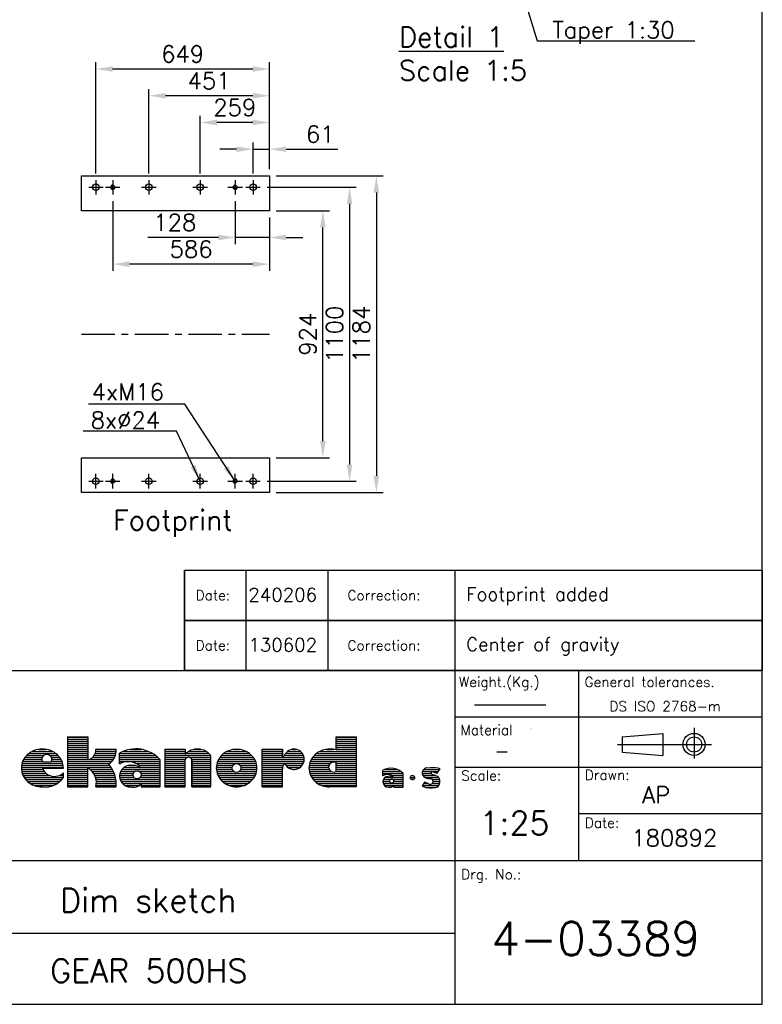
# Model space of a CAD drawing. Extents: x 0 to 5250, y 0 to 7425.
# Tile 2 of 4: x 2472 to 5250, y 0 to 3683. Entities that reach past the tile are written whole.
import ezdxf
from ezdxf.enums import TextEntityAlignment as Align

# ---------------------------------------------------------------- set-up
doc = ezdxf.new("R2010")
doc.units = 0
doc.header["$LTSCALE"] = 100
doc.header["$MEASUREMENT"] = 0
doc.linetypes.add('CENTER', pattern=[2, 1.25, -0.25, 0.25, -0.25])
doc.layers.get('0').update_dxf_attribs({"linetype": 'CONTINUOUS'})
doc.layers.get('DEFPOINTS').update_dxf_attribs({"linetype": 'CONTINUOUS'})
for name, color, linetype in [('1', 3, 'CENTER'), ('2', 1, 'CONTINUOUS'), ('DIM', 3, 'CONTINUOUS'), ('TEKST', 5, 'CONTINUOUS')]:
    doc.layers.add(name, color=color, linetype=linetype)
doc.styles.add('ROMANS', font='romans')
doc.styles.get("Standard").update_dxf_attribs({"font": 'romans.shx'})
doc.dimstyles.new('OPSAT', dxfattribs={"dimtxt": 3.5, "dimasz": 4, "dimexe": 2, "dimexo": 0, "dimgap": 0.09, "dimtad": 1, "dimtoh": 1, "dimzin": 0, "dimdsep": 46, "dimtxsty": 'ROMANS', "dimcen": 0.09, "dimclrd": 256, "dimclre": 256, "dimclrt": 256, "dimadec": 0, "dimazin": 0, "dimtfac": 1, "dimtix": 1, "dimtmove": 2, "dimatfit": 3, "dimfxl": 0, "dimtolj": 1, "dimtzin": 0, "dimarcsym": 0})

# ---------------------------------------------------------------- blocks, each defined once
blk = doc.blocks.new('*D24')
at = {"layer": 'DEFPOINTS', "color": 0}
for p in [(3406.3, 2968.4), (3606.3, 2968.4), (3406.3, 2044.4)]:
    blk.add_point(p, dxfattribs=at)
at = {"layer": 'DIM', "color": 6, "lineweight": -2}
for p, q in [((3431.3, 2968.4), (3631.3, 2968.4)), ((3606.3, 2106.9), (3606.3, 2905.9)), ((3431.3, 2044.4), (3631.3, 2044.4))]:
    blk.add_line(p, q, dxfattribs=at)
at = {"layer": 'DIM', "color": 6}
for points in [[(3595.9, 2905.9), (3616.7, 2905.9), (3606.3, 2968.4)], [(3595.9, 2106.9), (3616.7, 2106.9), (3606.3, 2044.4)]]:
    blk.add_solid(points, dxfattribs=at)
at = {"layer": 'DIM', "color": 5, "insert": (3550.1, 2506.4), "char_height": 62.5, "attachment_point": 5, "rotation": 90}
blk.add_mtext('\\A1;924', dxfattribs=at)
blk = doc.blocks.new('*D25')
at = {"layer": 'DEFPOINTS', "color": 0}
for p in [(3372.3, 3056.4), (3372.3, 1956.4), (3706.3, 1956.4)]:
    blk.add_point(p, dxfattribs=at)
at = {"layer": 'DIM', "color": 6, "lineweight": -2}
for p, q in [((3397.3, 3056.4), (3731.3, 3056.4)), ((3706.3, 2993.9), (3706.3, 2018.9)), ((3397.3, 1956.4), (3731.3, 1956.4))]:
    blk.add_line(p, q, dxfattribs=at)
at = {"layer": 'DIM', "color": 6}
for points in [[(3695.9, 2993.9), (3716.7, 2993.9), (3706.3, 3056.4)], [(3695.9, 2018.9), (3716.7, 2018.9), (3706.3, 1956.4)]]:
    blk.add_solid(points, dxfattribs=at)
at = {"layer": 'DIM', "color": 5, "insert": (3650.1, 2506.4), "char_height": 62.5, "attachment_point": 5, "rotation": 90}
blk.add_mtext('\\A1;1100', dxfattribs=at)
blk = doc.blocks.new('*D26')
at = {"layer": 'DEFPOINTS', "color": 0}
for p in [(3406.3, 3098.4), (3406.3, 1914.4), (3806.3, 1914.4)]:
    blk.add_point(p, dxfattribs=at)
at = {"layer": 'DIM', "color": 6, "lineweight": -2}
for p, q in [((3431.3, 3098.4), (3831.3, 3098.4)), ((3806.3, 3035.9), (3806.3, 1976.9)), ((3431.3, 1914.4), (3831.3, 1914.4))]:
    blk.add_line(p, q, dxfattribs=at)
at = {"layer": 'DIM', "color": 6}
for points in [[(3795.9, 3035.9), (3816.7, 3035.9), (3806.3, 3098.4)], [(3795.9, 1976.9), (3816.7, 1976.9), (3806.3, 1914.4)]]:
    blk.add_solid(points, dxfattribs=at)
at = {"layer": 'DIM', "color": 5, "insert": (3750.1, 2506.4), "char_height": 62.5, "attachment_point": 5, "rotation": 90}
blk.add_mtext('\\A1;1184', dxfattribs=at)
blk = doc.blocks.new('*D27')
at = {"layer": 'DEFPOINTS', "color": 0}
for p in [(3345.3, 3198.4), (3406.3, 3098.4), (3345.3, 3082.9)]:
    blk.add_point(p, dxfattribs=at)
at = {"layer": 'DIM', "color": 6, "lineweight": -2}
for p, q in [((3345.3, 3107.9), (3345.3, 3223.4)), ((3406.3, 3123.4), (3406.3, 3223.4)), ((3282.8, 3198.4), (3220.3, 3198.4)), ((3345.3, 3198.4), (3406.3, 3198.4)), ((3468.8, 3198.4), (3661.7, 3198.4))]:
    blk.add_line(p, q, dxfattribs=at)
at = {"layer": 'DIM', "color": 6}
for points in [[(3282.8, 3208.8), (3282.8, 3187.9), (3345.3, 3198.4)], [(3468.8, 3208.8), (3468.8, 3187.9), (3406.3, 3198.4)]]:
    blk.add_solid(points, dxfattribs=at)
at = {"layer": 'DIM', "color": 5, "insert": (3596.5, 3254.6), "char_height": 62.5, "attachment_point": 5}
blk.add_mtext('\\A1;61', dxfattribs=at)
blk = doc.blocks.new('*D28')
at = {"layer": 'DEFPOINTS', "color": 0}
for p in [(3147.3, 3298.4), (3406.3, 3098.4), (3147.3, 3082.9)]:
    blk.add_point(p, dxfattribs=at)
at = {"layer": 'DIM', "color": 6, "lineweight": -2}
for p, q in [((3147.3, 3107.9), (3147.3, 3323.4)), ((3406.3, 3123.4), (3406.3, 3323.4)), ((3343.8, 3298.4), (3209.8, 3298.4))]:
    blk.add_line(p, q, dxfattribs=at)
at = {"layer": 'DIM', "color": 6}
for points in [[(3209.8, 3308.8), (3209.8, 3287.9), (3147.3, 3298.4)], [(3343.8, 3308.8), (3343.8, 3287.9), (3406.3, 3298.4)]]:
    blk.add_solid(points, dxfattribs=at)
at = {"layer": 'DIM', "color": 5, "insert": (3276.8, 3354.6), "char_height": 62.5, "attachment_point": 5}
blk.add_mtext('\\A1;259', dxfattribs=at)
blk = doc.blocks.new('*D29')
at = {"layer": 'DEFPOINTS', "color": 0}
for p in [(2955.3, 3398.4), (3406.3, 3098.4), (2955.3, 3082.9)]:
    blk.add_point(p, dxfattribs=at)
at = {"layer": 'DIM', "color": 6, "lineweight": -2}
for p, q in [((2955.3, 3107.9), (2955.3, 3423.4)), ((3343.8, 3398.4), (3017.8, 3398.4)), ((3406.3, 3123.4), (3406.3, 3423.4))]:
    blk.add_line(p, q, dxfattribs=at)
at = {"layer": 'DIM', "color": 6}
for points in [[(3017.8, 3408.8), (3017.8, 3387.9), (2955.3, 3398.4)], [(3343.8, 3408.8), (3343.8, 3387.9), (3406.3, 3398.4)]]:
    blk.add_solid(points, dxfattribs=at)
at = {"layer": 'DIM', "color": 5, "insert": (3180.8, 3454.6), "char_height": 62.5, "attachment_point": 5}
blk.add_mtext('\\A1;451', dxfattribs=at)
blk = doc.blocks.new('*D30')
at = {"layer": 'DEFPOINTS', "color": 0}
for p in [(2757.3, 3498.4), (3406.3, 3098.4), (2757.3, 3082.9)]:
    blk.add_point(p, dxfattribs=at)
at = {"layer": 'DIM', "color": 6, "lineweight": -2}
for p, q in [((2757.3, 3107.9), (2757.3, 3523.4)), ((3406.3, 3123.4), (3406.3, 3523.4)), ((3343.8, 3498.4), (2819.8, 3498.4))]:
    blk.add_line(p, q, dxfattribs=at)
at = {"layer": 'DIM', "color": 6}
for points in [[(2819.8, 3508.8), (2819.8, 3487.9), (2757.3, 3498.4)], [(3343.8, 3508.8), (3343.8, 3487.9), (3406.3, 3498.4)]]:
    blk.add_solid(points, dxfattribs=at)
at = {"layer": 'DIM', "color": 5, "insert": (3081.8, 3554.6), "char_height": 62.5, "attachment_point": 5}
blk.add_mtext('\\A1;649', dxfattribs=at)
blk = doc.blocks.new('*D31')
at = {"layer": 'DEFPOINTS', "color": 0}
for p in [(3278.3, 3028.9), (3406.3, 2968.4), (3278.3, 2868.4)]:
    blk.add_point(p, dxfattribs=at)
at = {"layer": 'DIM', "color": 6, "lineweight": -2}
for p, q in [((3278.3, 3003.9), (3278.3, 2843.4)), ((3406.3, 2943.4), (3406.3, 2843.4)), ((3215.8, 2868.4), (2951.5, 2868.4)), ((3406.3, 2868.4), (3278.3, 2868.4)), ((3468.8, 2868.4), (3531.3, 2868.4))]:
    blk.add_line(p, q, dxfattribs=at)
at = {"layer": 'DIM', "color": 6}
for points in [[(3215.8, 2878.8), (3215.8, 2857.9), (3278.3, 2868.4)], [(3468.8, 2878.8), (3468.8, 2857.9), (3406.3, 2868.4)]]:
    blk.add_solid(points, dxfattribs=at)
at = {"layer": 'DIM', "color": 5, "insert": (3052.4, 2924.6), "char_height": 62.5, "attachment_point": 5}
blk.add_mtext('\\A1;128', dxfattribs=at)
blk = doc.blocks.new('*D32')
at = {"layer": 'DEFPOINTS', "color": 0}
for p in [(2820.3, 3028.9), (3406.3, 2968.4), (2820.3, 2768.4)]:
    blk.add_point(p, dxfattribs=at)
at = {"layer": 'DIM', "color": 6, "lineweight": -2}
for p, q in [((2820.3, 3003.9), (2820.3, 2743.4)), ((3406.3, 2943.4), (3406.3, 2743.4)), ((3343.8, 2768.4), (2882.8, 2768.4))]:
    blk.add_line(p, q, dxfattribs=at)
at = {"layer": 'DIM', "color": 6}
for points in [[(2882.8, 2778.8), (2882.8, 2757.9), (2820.3, 2768.4)], [(3343.8, 2778.8), (3343.8, 2757.9), (3406.3, 2768.4)]]:
    blk.add_solid(points, dxfattribs=at)
at = {"layer": 'DIM', "color": 5, "insert": (3113.3, 2824.6), "char_height": 62.5, "attachment_point": 5}
blk.add_mtext('\\A1;586', dxfattribs=at)
blk = doc.blocks.new('*X41')
at = {"color": 0}
for p, q in [((327.22, 36), (330.26, 36)), ((327.22, 35.7), (330.26, 35.7)), ((327.22, 35.4), (330.26, 35.4)), ((324.79, 33.9), (330.26, 33.9)), ((325.72, 34.2), (326.9, 34.2)), ((327.22, 35.1), (330.26, 35.1)), ((327.22, 34.8), (330.26, 34.8)), ((327.22, 34.5), (330.26, 34.5)), ((327.22, 34.2), (330.26, 34.2)), ((323.51, 32.7), (330.26, 32.7)), ((323.71, 33), (330.26, 33)), ((323.96, 33.3), (330.26, 33.3)), ((324.31, 33.6), (330.26, 33.6)), ((323.17, 31.5), (326.11, 31.5)), ((323.18, 31.2), (326.2, 31.2)), ((323.2, 31.8), (326.14, 31.8)), ((323.26, 32.1), (326.33, 32.1)), ((323.37, 32.4), (330.26, 32.4)), ((327.22, 32.1), (330.26, 32.1)), ((327.22, 31.8), (330.26, 31.8)), ((327.22, 31.5), (330.26, 31.5)), ((327.22, 31.2), (330.26, 31.2)), ((323.22, 30.9), (326.51, 30.9)), ((323.3, 30.6), (330.26, 30.6)), ((323.42, 30.3), (330.26, 30.3)), ((323.59, 30), (330.26, 30)), ((323.81, 29.7), (330.26, 29.7)), ((327.2, 30.9), (330.26, 30.9)), ((324.1, 29.4), (330.26, 29.4)), ((324.5, 29.1), (330.26, 29.1)), ((325.09, 28.8), (330.26, 28.8))]:
    blk.add_line(p, q, dxfattribs=at)
blk = doc.blocks.new('*X37')
at = {"color": 0}
for p, q in [((287.03, 36), (290.07, 36)), ((287.03, 35.7), (290.07, 35.7)), ((287.03, 35.4), (290.07, 35.4)), ((287.03, 35.1), (290.07, 35.1)), ((287.03, 34.8), (290.07, 34.8)), ((287.03, 34.5), (290.07, 34.5)), ((287.03, 34.2), (290.07, 34.2)), ((287.03, 33.9), (290.07, 33.9)), ((291.27, 33.9), (294.33, 33.9)), ((291.28, 34.2), (294.32, 34.2)), ((287.03, 33.6), (290.07, 33.6)), ((287.03, 33.3), (290.07, 33.3)), ((287.03, 33), (290.07, 33)), ((287.03, 32.7), (290.07, 32.7)), ((290.32, 32.7), (293.93, 32.7)), ((290.8, 33), (294.1, 33)), ((291.05, 33.3), (294.22, 33.3)), ((291.2, 33.6), (294.3, 33.6)), ((287.03, 32.4), (293.68, 32.4)), ((287.03, 32.1), (293.33, 32.1)), ((287.03, 31.8), (293.39, 31.8)), ((287.03, 31.5), (293.6, 31.5)), ((287.03, 31.2), (290.07, 31.2)), ((290.39, 31.2), (293.77, 31.2)), ((287.03, 30.9), (290.07, 30.9)), ((287.03, 30.6), (290.07, 30.6)), ((287.03, 30.3), (290.07, 30.3)), ((287.03, 30), (290.07, 30)), ((287.03, 29.7), (290.07, 29.7)), ((290.72, 30.9), (293.92, 30.9)), ((290.95, 30.6), (294.05, 30.6)), ((291.12, 30.3), (294.15, 30.3)), ((291.24, 30), (294.22, 30)), ((291.32, 29.7), (294.28, 29.7)), ((287.03, 29.4), (290.07, 29.4)), ((287.03, 29.1), (290.07, 29.1)), ((287.03, 28.8), (290.07, 28.8)), ((291.33, 28.8), (294.33, 28.8)), ((291.36, 29.4), (294.32, 29.4)), ((291.36, 29.1), (294.33, 29.1))]:
    blk.add_line(p, q, dxfattribs=at)
blk = doc.blocks.new('*X36')
at = {"color": 0}
for p, q in [((281.77, 33.9), (284.8, 33.9)), ((282.69, 34.2), (283.87, 34.2)), ((280.49, 32.7), (283.19, 32.7)), ((280.68, 33), (283.25, 33)), ((280.94, 33.3), (283.5, 33.3)), ((281.28, 33.6), (285.28, 33.6)), ((284.38, 33.3), (285.63, 33.3)), ((284.62, 33), (285.88, 33)), ((284.69, 32.7), (286.08, 32.7)), ((280.14, 31.5), (286.42, 31.5)), ((280.15, 31.2), (283.38, 31.2)), ((280.17, 31.8), (286.39, 31.8)), ((280.24, 32.1), (286.33, 32.1)), ((280.34, 32.4), (283.25, 32.4)), ((284.63, 32.4), (286.22, 32.4)), ((280.19, 30.9), (283.57, 30.9)), ((280.28, 30.6), (283.86, 30.6)), ((280.4, 30.3), (284.37, 30.3)), ((280.56, 30), (286.42, 30)), ((280.78, 29.7), (286.19, 29.7)), ((285.8, 30.3), (286.42, 30.3)), ((286.3, 30.6), (286.42, 30.6)), ((281.07, 29.4), (285.89, 29.4)), ((281.47, 29.1), (285.5, 29.1)), ((282.07, 28.8), (284.92, 28.8))]:
    blk.add_line(p, q, dxfattribs=at)
blk = doc.blocks.new('HEAD_A2')
at = {"layer": '1', "ltscale": 3}
for tag, p in [('MATERIAL', (-36.36, 36.06)), ('DRAWN', (-15.94, 29.3)), ('SCALE', (-37.08, 25.38)), ('DATE', (-15.39, 22.24)), ('DESCRIPTION', (-90.24, 14.66)), ('DRAWING_NO', (-24.92, 7.33)), ('TYPE', (-90.32, 2.59))]:
    blk.add_attdef(tag, text='', height=3.5, dxfattribs=at).set_placement(p, align=Align.CENTER)
blk = doc.blocks.new('*X38')
at = {"color": 0}
for p, q in [((295.35, 33.9), (299.12, 33.9)), ((296.36, 34.2), (298.11, 34.2)), ((294.82, 33.6), (299.72, 33.6)), ((294.82, 33.3), (300.17, 33.3)), ((294.82, 33), (300.53, 33)), ((294.82, 32.7), (300.84, 32.7)), ((294.82, 32.4), (300.9, 32.4)), ((294.82, 32.1), (294.97, 32.1)), ((295.17, 31.2), (300.9, 31.2)), ((295.48, 31.5), (297.78, 31.5)), ((296.19, 31.8), (297.26, 31.8)), ((297.3, 32.1), (300.9, 32.1)), ((297.77, 31.8), (300.9, 31.8)), ((297.86, 31.5), (300.9, 31.5)), ((294.83, 30.3), (296.86, 30.3)), ((294.84, 30), (297, 30)), ((294.87, 30.6), (296.88, 30.6)), ((294.9, 29.7), (300.9, 29.7)), ((294.98, 30.9), (297.11, 30.9)), ((297.81, 30.9), (300.9, 30.9)), ((297.91, 30), (300.9, 30)), ((298.03, 30.6), (300.9, 30.6)), ((298.06, 30.3), (300.9, 30.3)), ((295.04, 29.4), (300.9, 29.4)), ((295.25, 29.1), (300.9, 29.1)), ((295.63, 28.8), (297.8, 28.8)), ((298.06, 28.8), (300.9, 28.8))]:
    blk.add_line(p, q, dxfattribs=at)
blk = doc.blocks.new('*X42')
at = {"color": 0}
for p, q in [((301.65, 34.2), (304.65, 34.2)), ((301.65, 33.9), (304.65, 33.9)), ((305.2, 33.9), (307.77, 33.9)), ((305.96, 34.2), (307.01, 34.2)), ((301.65, 33.6), (304.65, 33.6)), ((301.65, 33.3), (308.45, 33.3)), ((301.65, 33), (304.96, 33)), ((301.65, 32.7), (304.67, 32.7)), ((304.8, 33.6), (308.17, 33.6)), ((305.34, 33), (308.49, 33)), ((305.64, 32.7), (308.49, 32.7)), ((301.65, 32.4), (304.65, 32.4)), ((301.65, 32.1), (304.65, 32.1)), ((301.65, 31.8), (304.65, 31.8)), ((301.65, 31.5), (304.65, 31.5)), ((301.65, 31.2), (304.65, 31.2)), ((305.66, 32.4), (308.49, 32.4)), ((305.66, 32.1), (308.49, 32.1)), ((305.66, 31.8), (308.49, 31.8)), ((305.66, 31.5), (308.49, 31.5)), ((305.66, 31.2), (308.49, 31.2)), ((301.65, 30.9), (304.65, 30.9)), ((301.65, 30.6), (304.65, 30.6)), ((301.65, 30.3), (304.65, 30.3)), ((301.65, 30), (304.65, 30)), ((301.65, 29.7), (304.65, 29.7)), ((305.66, 30.9), (308.49, 30.9)), ((305.66, 30.6), (308.49, 30.6)), ((305.66, 30.3), (308.49, 30.3)), ((305.66, 30), (308.49, 30)), ((305.66, 29.7), (308.49, 29.7)), ((301.65, 29.4), (304.65, 29.4)), ((301.65, 29.1), (304.65, 29.1)), ((301.65, 28.8), (304.65, 28.8)), ((305.66, 29.4), (308.49, 29.4)), ((305.66, 29.1), (308.49, 29.1)), ((305.66, 28.8), (308.49, 28.8))]:
    blk.add_line(p, q, dxfattribs=at)
blk = doc.blocks.new('*X40')
at = {"color": 0}
for p, q in [((316.18, 34.2), (319.22, 34.2)), ((316.18, 33.9), (319.22, 33.9)), ((319.97, 33.9), (321.91, 33.9)), ((320.56, 34.2), (321.33, 34.2)), ((316.18, 33.6), (319.22, 33.6)), ((316.18, 33.3), (319.22, 33.3)), ((316.18, 33), (322.44, 33)), ((316.18, 32.7), (322.46, 32.7)), ((319.45, 33.3), (322.35, 33.3)), ((319.7, 33.6), (322.19, 33.6)), ((316.18, 32.4), (322.42, 32.4)), ((316.18, 32.1), (322.32, 32.1)), ((316.18, 31.8), (319.31, 31.8)), ((316.18, 31.5), (319.2, 31.5)), ((316.18, 31.2), (319.22, 31.2)), ((319.74, 31.8), (322.14, 31.8)), ((320.05, 31.5), (321.83, 31.5)), ((316.18, 30.9), (319.22, 30.9)), ((316.18, 30.6), (319.22, 30.6)), ((316.18, 30.3), (319.22, 30.3)), ((316.18, 30), (319.22, 30)), ((316.18, 29.7), (319.22, 29.7)), ((316.18, 29.4), (319.22, 29.4)), ((316.18, 29.1), (319.22, 29.1)), ((316.18, 28.8), (319.22, 28.8))]:
    blk.add_line(p, q, dxfattribs=at)
blk = doc.blocks.new('*X39')
at = {"color": 0}
for p, q in [((310.92, 33.9), (313.76, 33.9)), ((311.95, 34.2), (312.73, 34.2)), ((309.64, 32.7), (315.04, 32.7)), ((309.83, 33), (314.85, 33)), ((310.09, 33.3), (314.59, 33.3)), ((310.43, 33.6), (314.25, 33.6)), ((309.3, 31.5), (311.69, 31.5)), ((309.31, 31.2), (311.72, 31.2)), ((309.33, 31.8), (311.81, 31.8)), ((309.39, 32.1), (315.29, 32.1)), ((309.5, 32.4), (315.18, 32.4)), ((312.87, 31.8), (315.35, 31.8)), ((312.96, 31.2), (315.37, 31.2)), ((312.99, 31.5), (315.38, 31.5)), ((309.35, 30.9), (311.93, 30.9)), ((309.43, 30.6), (315.25, 30.6)), ((309.55, 30.3), (315.13, 30.3)), ((309.72, 30), (314.96, 30)), ((309.94, 29.7), (314.74, 29.7)), ((312.75, 30.9), (315.33, 30.9)), ((310.22, 29.4), (314.46, 29.4)), ((310.62, 29.1), (314.06, 29.1)), ((311.23, 28.8), (313.45, 28.8))]:
    blk.add_line(p, q, dxfattribs=at)
blk = doc.blocks.new('*X43')
at = {"color": 0}
for p, q in [((334.48, 31.2), (336.41, 31.2)), ((334.24, 30.9), (336.92, 30.9)), ((334.24, 30.6), (337.25, 30.6)), ((334.24, 30.3), (334.29, 30.3)), ((334.31, 29.7), (335.37, 29.7)), ((334.55, 30), (335.72, 30)), ((335.49, 30.3), (337.27, 30.3)), ((335.74, 29.7), (337.27, 29.7)), ((335.76, 30), (337.27, 30)), ((334.24, 29.4), (335.26, 29.4)), ((334.28, 29.1), (337.27, 29.1)), ((334.46, 28.8), (337.27, 28.8)), ((335.85, 29.4), (337.27, 29.4))]:
    blk.add_line(p, q, dxfattribs=at)
blk = doc.blocks.new('*X44')
at = {"color": 0}
for p, q in [((338.34, 30), (338.98, 30)), ((338.54, 29.7), (338.78, 29.7)), ((338.56, 30.3), (338.77, 30.3))]:
    blk.add_line(p, q, dxfattribs=at)
blk = doc.blocks.new('*X45')
at = {"color": 0}
for p, q in [((340.36, 31.2), (342.72, 31.2)), ((340.11, 30.6), (341.47, 30.6)), ((340.15, 30.9), (342.51, 30.9)), ((340.22, 30.3), (342.08, 30.3)), ((340.58, 30), (342.59, 30)), ((341.62, 29.7), (342.74, 29.7)), ((340.16, 28.8), (342.62, 28.8)), ((340.33, 29.1), (341.03, 29.1)), ((340.76, 28.5), (342, 28.5)), ((341.62, 29.1), (342.73, 29.1)), ((341.75, 29.4), (342.79, 29.4))]:
    blk.add_line(p, q, dxfattribs=at)
blk = doc.blocks.new('CORRECTION')
for p, q in [((-86.45, 7.5), (0, 7.5)), ((-86.45, 7.5), (-86.45, 0)), ((-77.26, 7.5), (-77.26, 0)), ((-65.03, 7.5), (-65.03, 0)), ((-46, 7.5), (-46, 0))]:
    blk.add_line(p, q)
at = {"layer": '1', "flags": 4}
for tag, p in [('DATE', (-75.93, 1.42)), ('CORRECTION', (-44.88, 1.42))]:
    blk.add_attdef(tag, p, '', height=3.5, dxfattribs=at)
at = {"layer": '2'}
for s, p in [('Date:', (-84.78, 3)), ('Correction:', (-62.06, 3))]:
    blk.add_text(s, height=1.5, dxfattribs=at).set_placement(p)

msp = doc.modelspace()

# ---------------------------------------------------------------- linework, layer by layer
for p, q in [((2100, 1248.7), (5250, 1248.7)), ((4100, 1248.7), (4100, 0)), ((4562.5, 1248.7), (4562.5, 537.5)), ((4100, 1075), (5250, 1075)), ((4100, 887.5), (5250, 887.5)), ((4562.5, 713.8), (5250, 713.8)), ((2100, 537.5), (5250, 537.5)), ((2100, 265.6), (4100, 265.6))]:
    msp.add_line(p, q)
for points in [[(0, 0), (5250, 0), (5250, 7425), (0, 7425)], [(2703.3, 3098.4), (3406.3, 3098.4), (3406.3, 2968.4), (2703.3, 2968.4)], [(2703.3, 2044.4), (3406.3, 2044.4), (3406.3, 1914.4), (2703.3, 1914.4)], [(3088.9, 1623.7), (5250, 1623.7), (5250, 1436.2), (3088.9, 1436.2)], [(3088.9, 1436.2), (5250, 1436.2), (5250, 1248.7), (3088.9, 1248.7)]]:
    msp.add_lwpolyline(points, close=True)
for centre, radius in [((2757.3, 3056.4), 12), ((2820.3, 3056.4), 7), ((2955.3, 3056.4), 12), ((3147.3, 3056.4), 12), ((3278.3, 3056.4), 7), ((3345.3, 3056.4), 12), ((2757.3, 1956.4), 12), ((2820.3, 1956.4), 7), ((2955.3, 1956.4), 12), ((3147.3, 1956.4), 12), ((3278.3, 1956.4), 7), ((3345.3, 1956.4), 12)]:
    msp.add_circle(centre, radius)
at = {"layer": '1'}
for p, q in [((2757.3, 3082.9), (2757.3, 3028.9)), ((2820.3, 3082.9), (2820.3, 3028.9)), ((2955.3, 3082.9), (2955.3, 3028.9)), ((3147.3, 3082.9), (3147.3, 3028.9)), ((3278.3, 3082.9), (3278.3, 3028.9)), ((3345.3, 3082.9), (3345.3, 3028.9)), ((2730.3, 3056.4), (2784.3, 3056.4)), ((2793.3, 3056.4), (2847.3, 3056.4)), ((2928.3, 3056.4), (2982.3, 3056.4)), ((3120.3, 3056.4), (3174.3, 3056.4)), ((3251.3, 3056.4), (3305.3, 3056.4)), ((3318.3, 3056.4), (3372.3, 3056.4)), ((2703.3, 2506.4), (3406.3, 2506.4)), ((2730.3, 1956.4), (2784.3, 1956.4)), ((2757.3, 1929.9), (2757.3, 1983.9)), ((2793.3, 1956.4), (2847.3, 1956.4)), ((2820.3, 1929.9), (2820.3, 1983.9)), ((2928.3, 1956.4), (2982.3, 1956.4)), ((2955.3, 1929.9), (2955.3, 1983.9)), ((3120.3, 1956.4), (3174.3, 1956.4)), ((3147.3, 1929.9), (3147.3, 1983.9)), ((3251.3, 1956.4), (3305.3, 1956.4)), ((3278.3, 1929.9), (3278.3, 1983.9)), ((3318.3, 1956.4), (3372.3, 1956.4)), ((3345.3, 1929.9), (3345.3, 1983.9))]:
    msp.add_line(p, q, dxfattribs=at)
at = {"layer": 'DIM'}
for centre, start, end in [((2820.3, 3056.4), 90, 0), ((3278.3, 3056.4), 90, 0), ((2820.3, 1956.4), 0, 270), ((3278.3, 1956.4), 0, 270)]:
    msp.add_arc(centre, 8, start, end, dxfattribs=at)
at = {"layer": 'TEKST'}
for p, q in [((4173.9, 1120.3), (4440.2, 1120.3)), ((4994.9, 1033.6), (4994.9, 918.9)), ((2650.7, 1000.2), (2650.7, 812.9)), ((2650.7, 1000.2), (2726.6, 1000.2)), ((2726.6, 1000.2), (2726.6, 914.1)), ((3655.5, 1000.2), (3731.4, 1000.2)), ((3655.5, 951.6), (3655.5, 1000.2)), ((3731.4, 1000.2), (3731.4, 812.9)), ((4725.8, 1000.3), (4878, 1013.3)), ((4725.8, 1000.3), (4725.8, 943.7)), ((4878, 1013.3), (4878, 930.7)), ((4707.8, 972), (5059.4, 972)), ((2757, 954.6), (2832.9, 954.6)), ((2845.6, 898.9), (2845.6, 939.4)), ((3015.2, 954.6), (3091.1, 954.6)), ((3016.2, 812.4), (3016.2, 954.1)), ((3091.1, 954.6), (3091.1, 934.4)), ((3187.3, 812.9), (3187.3, 929.3)), ((3379.6, 954.6), (3455.5, 954.6)), ((3379.6, 812.9), (3379.6, 954.6)), ((3455.5, 924.3), (3455.5, 954.6)), ((3455.5, 954.6), (3455.5, 934.4)), ((3466.7, 937.4), (3455.5, 924.3)), ((4725.8, 943.7), (4878, 930.7)), ((2557, 906.5), (2589.9, 906.5)), ((2921.5, 883.8), (2921.5, 891.3)), ((2997.5, 812.9), (2997.5, 914.1)), ((3091.1, 812.9), (3091.1, 914.1)), ((3116.4, 812.9), (3116.4, 914.1)), ((3116.4, 914.1), (3116.4, 812.9)), ((3655.5, 871.1), (3655.5, 904)), ((2557, 883.8), (2635.5, 883.8)), ((2635.5, 883.8), (2557, 883.8)), ((2635.5, 848.3), (2635.5, 866)), ((2726.6, 812.9), (2726.6, 883.8)), ((3455.5, 812.9), (3455.5, 881.2)), ((3830.9, 855.1), (3830.9, 875.4)), ((3868.9, 847.6), (3868.9, 851.4)), ((3906.9, 812.1), (3906.9, 862.7)), ((4017, 859.6), (4035.3, 852.9)), ((4032.8, 863.7), (4020.3, 867.9)), ((4032.8, 863.7), (4044.5, 880.4)), ((4044.5, 880.4), (4037, 882.9)), ((2650.7, 812.9), (2726.6, 812.9)), ((2757, 812.9), (2832.9, 812.9)), ((2926.6, 823), (2926.6, 812.9)), ((2926.6, 812.9), (2997.5, 812.9)), ((3015.2, 812.9), (3091.1, 812.9)), ((3116.4, 812.9), (3187.3, 812.9)), ((3379.6, 812.9), (3455.5, 812.9)), ((3731.4, 812.9), (3632.7, 812.9)), ((3871.4, 817.2), (3871.4, 812.1)), ((3871.4, 812.1), (3906.9, 812.1)), ((3986.2, 831.2), (3977.8, 816.2)), ((3977.8, 816.2), (3985.3, 812.9)), ((4000.3, 826.2), (3986.2, 831.2))]:
    msp.add_line(p, q, dxfattribs=at)
at = {"layer": 'TEKST', "const_width": 0.25}
for points in [[(4380.8, 1029.8, 1), (4385.6, 1029.8, 1)], [(4380.8, 1015.4, 1), (4385.6, 1015.4, 1)]]:
    msp.add_lwpolyline(points, format="xyb", close=True, dxfattribs=at)
at = {"layer": 'TEKST'}
for points in [[(2635.5, 883.8, 0.10791), (2629.7, 910.5, 0.101907), (2612.5, 933.9, 0.094426), (2587.4, 949.1, 0.089741), (2557, 954.6, 0.089741), (2526.7, 949.1, 0.094426), (2501.6, 933.9, 0.101907), (2484.4, 910.5, 0.10791), (2478.6, 883.8, 0.10791), (2484.4, 857, 0.101907), (2501.6, 833.6, 0.094426), (2526.7, 818.4, 0.089741), (2557, 812.9, 0.089741)], [(3655.5, 951.6, 0.066533), (3632.7, 954.6, 0.089741), (3602.3, 949.1, 0.094426), (3577.2, 933.9, 0.101907), (3560.1, 910.5, 0.10791), (3554.3, 883.8, 0.10791), (3560.1, 857, 0.101907), (3577.2, 833.6, 0.094426), (3602.3, 818.4, 0.089741), (3632.7, 812.9, 0.089741)]]:
    msp.add_lwpolyline(points, format="xyb", dxfattribs=at)
msp.add_lwpolyline([(3207.6, 883.8, 0.105711), (3213.3, 857.2, 0.101194), (3229.8, 834.1, 0.0954), (3254.2, 819, 0.091671), (3283.5, 813.6, 0.091671), (3312.8, 819, 0.0954), (3337.2, 834.1, 0.101194), (3353.8, 857.2, 0.105711), (3359.4, 883.8, 0.105711), (3353.8, 910.3, 0.101194), (3337.2, 933.4, 0.0954), (3312.8, 948.5, 0.091671), (3283.5, 953.9, 0.091671), (3254.2, 948.5, 0.0954), (3229.8, 933.4, 0.101194), (3213.3, 910.3, 0.105711)], format="xyb", close=True, dxfattribs=at)
for centre, radius in [((4994.9, 972), 41.3), ((4994.9, 972), 28.3), ((3283.5, 883.8), 16.5), ((2911.4, 858.4), 15.2), ((3941.5, 848.3), 8), ((3863.8, 834.9), 7.59)]:
    msp.add_circle(centre, radius, dxfattribs=at)
for centre, radius, start, end in [((2573.5, 915.6), 18.8, 331.0817, 208.9183), ((2719.7, 951), 37.5, 280.6509, 5.6093), ((2776, 948.3), 57.3, 300.5297, 6.3402), ((2905.9, 833), 122.4, 41.5487, 119.5266), ((3137.2, 892.7), 62.1, 36.1312, 137.8432), ((3103.8, 911.3), 13, 12.6804, 167.3196), ((3498.6, 916.7), 38, 208.3008, 148.3925), ((2717.7, 823.1), 115.7, 354.9104, 40.9455), ((2878.3, 842.9), 64.9, 48.262, 120.3168), ((2886.1, 853.4), 40.5, 90, 270), ((2895.4, 859.5), 35.6, 42.8953, 105.2139), ((3469.5, 885), 14.4, 105.2551, 195.2551), ((3646.4, 887.5), 18.8, 61.0817, 298.9183), ((3994.5, 871.3), 12.7, 66.6112, 148.44), ((4018.3, 779.5), 105, 79.7155, 100.2845), ((2602, 900.4), 48, 200.2848, 314.2665), ((2566.7, 896), 83.7, 263.3408, 325.2683), ((2696.5, 828.9), 62.6, 345.1688, 61.2284), ((3861.1, 822.2), 61.2, 41.5487, 119.5266), ((3847.3, 827.1), 32.4, 48.262, 120.3168), ((3851.2, 832.4), 20.2, 90, 270), ((3855.8, 835.4), 17.8, 42.8953, 105.2139), ((3994.9, 865), 17.1, 131.0548, 228.9452), ((4009.3, 886.6), 43, 233.4709, 265.8829), ((4016.5, 864.6), 5.04, 41.0905, 275.3067), ((4020.3, 833.7), 24.4, 329.0979, 51.7771), ((2895.9, 859.9), 48, 258.2669, 309.8056), ((3856.1, 835.6), 24, 258.2669, 309.8056), ((4009.5, 898.4), 88.9, 254.2207, 285.7793), ((4008.1, 833.3), 10.6, 222.4739, 100.6562), ((4032.3, 821.7), 8.89, 278.9189, 357.1066)]:
    msp.add_arc(centre, radius, start, end, dxfattribs=at)

# ---------------------------------------------------------------- block references
ref = msp.add_blockref('CORRECTION', (5250, 1436.2), dxfattribs=dict(xscale=25, yscale=25, zscale=25))
ref.add_attrib('CORRECTION', 'Footprint added', (4142.4, 1509.1), dxfattribs={"layer": 'TEKST', "height": 50, "style": 'ROMANS'})
ref.add_attrib('DATE', '240206', (3327.6, 1506.8), dxfattribs={"layer": 'TEKST', "height": 50, "style": 'ROMANS'})
ref = msp.add_blockref('CORRECTION', (5250, 1248.7), dxfattribs=dict(xscale=25, yscale=25, zscale=25))
ref.add_attrib('CORRECTION', 'Center of gravity', (4142.4, 1321.6), dxfattribs={"layer": 'TEKST', "height": 50, "style": 'ROMANS'})
ref.add_attrib('DATE', '130602', (3327.6, 1319.3), dxfattribs={"layer": 'TEKST', "height": 50, "style": 'ROMANS'})
at = {"layer": '1'}
ref = msp.add_blockref('HEAD_A2', (5250, 0), dxfattribs=dict(at, xscale=25, yscale=25, zscale=25))
ref.add_attrib('DESCRIPTION', 'Dim sketch', dxfattribs={"layer": 'TEKST', "ltscale": 3, "height": 87.5, "style": 'ROMANS'}).set_placement((2953.2, 345.1), align=Align.CENTER)
ref.add_attrib('TYPE', 'GEAR 500HS', dxfattribs={"layer": 'TEKST', "ltscale": 3, "height": 87.5, "style": 'ROMANS'}).set_placement((2955.5, 81.8), align=Align.CENTER)
ref.add_attrib('DRAWING_NO', '4-03389', dxfattribs={"layer": 'TEKST', "ltscale": 3, "height": 125, "style": 'ROMANS'}).set_placement((4627.1, 183.2), align=Align.CENTER)
ref.add_attrib('DRAWN', 'AP', dxfattribs={"layer": 'TEKST', "ltscale": 3, "height": 62.5, "style": 'ROMANS'}).set_placement((4853.2, 751.8), align=Align.CENTER)
ref.add_attrib('DATE', '180892', dxfattribs={"layer": 'TEKST', "ltscale": 3, "height": 62.5, "style": 'ROMANS'}).set_placement((4921, 591), align=Align.CENTER)
ref.add_attrib('SCALE', '1:25', dxfattribs={"layer": 'TEKST', "ltscale": 3, "height": 87.5, "style": 'ROMANS'}).set_placement((4323.1, 634.5), align=Align.CENTER)
ref.add_attrib('MATERIAL', '-', dxfattribs={"layer": 'TEKST', "ltscale": 3, "height": 50, "style": 'ROMANS'}).set_placement((4276.6, 923.4), align=Align.CENTER)
at = {"layer": 'TEKST', "xscale": 25, "yscale": 25, "zscale": 25}
for name in ['*X37', '*X41', '*X36', '*X38', '*X42', '*X39', '*X40', '*X43', '*X44', '*X45']:
    msp.add_blockref(name, (-4525, 98.4), dxfattribs=at)

# ---------------------------------------------------------------- texts
at = {"layer": 'DIM', "color": 5, "char_height": 62.5, "style": 'ROMANS'}
for s, insert, attachment_point in [('\\A1;Taper 1:30', (4464.6, 3634), 4), ('\\A1;4xM16', (3012.3, 2259.4), 9), ('\\A1;8x%%c24', (2997.6, 2153.6), 9)]:
    msp.add_mtext(s, dxfattribs=dict(at, insert=insert, attachment_point=attachment_point))
at = {"layer": 'TEKST'}
for s, p in [('Weight.(Kg.)', (4115.2, 1186.9)), ('General tolerances.', (4585.1, 1186.9)), ('DS ISO 2768-m', (4678.2, 1095.9)), ('Material', (4121.2, 1007.3)), ('Scale:', (4123.8, 836.9)), ('Drawn:', (4586.3, 839.1)), ('Date:', (4586.3, 660.2)), ('Drg. No.:', (4123.8, 467.5))]:
    msp.add_text(s, height=37.5, dxfattribs=at).set_placement(p)
at = {"layer": 'TEKST', "char_height": 75, "width": 2053.704, "attachment_point": 1}
for s, insert in [('{\\LDetail 1\\P}Scale 1:5', (3890.7, 3655.7)), ('{\\Fromans.shx|c0;Footprint}', (2821.7, 1848.7))]:
    msp.add_mtext(s, dxfattribs=dict(at, insert=insert))

# ---------------------------------------------------------------- dimensions: what is measured, and where the dimension line sits
at = {"layer": 'DIM'}
for base, p1, p2, picture, middle in [((2757.3, 3498.4), (3406.3, 3098.4), (2757.3, 3082.9), '*D30', (3081.8, 3554.6)), ((2955.3, 3398.4), (3406.3, 3098.4), (2955.3, 3082.9), '*D29', (3180.8, 3454.6)), ((3147.3, 3298.4), (3406.3, 3098.4), (3147.3, 3082.9), '*D28', (3276.8, 3354.6)), ((2820.3, 2768.4), (3406.3, 2968.4), (2820.3, 3028.9), '*D32', (3113.3, 2824.6)), ((3278.3, 2868.4), (3406.3, 2968.4), (3278.3, 3028.9), '*D31', (3052.4, 2924.6))]:
    dim = msp.add_linear_dim(base=base, p1=p1, p2=p2, dimstyle='OPSAT', override={"dimscale": 25, "dimtxt": 2.5, "dimasz": 2.5, "dimexe": 1, "dimexo": 1, "dimgap": 1, "dimtoh": 0, "dimdec": 0, "dimzin": 8, "dimtxsty": 'Standard', "dimclrd": 6, "dimclre": 6, "dimclrt": 5, "dimazin": 2, "dimtdec": 0, "dimtix": 0, "dimtmove": 0}, dxfattribs=at)
    dim.commit()
    dim.dimension.update_dxf_attribs({"geometry": picture, "text_midpoint": middle})
dim = msp.add_linear_dim(base=(3345.3, 3198.4), p1=(3406.3, 3098.4), p2=(3345.3, 3082.9), dimstyle='OPSAT', override={"dimscale": 25, "dimtxt": 2.5, "dimasz": 2.5, "dimexe": 1, "dimexo": 1, "dimgap": 1, "dimtoh": 0, "dimdec": 0, "dimzin": 8, "dimtxsty": 'Standard', "dimclrd": 6, "dimclre": 6, "dimclrt": 5, "dimazin": 2, "dimtdec": 0, "dimtix": 0, "dimtmove": 0}, dxfattribs=at)
dim.commit()
dim.dimension.update_dxf_attribs({"geometry": '*D27', "text_midpoint": (3596.5, 3198.4), "dimtype": 160})
for base, p1, p2, picture, middle in [((3806.3, 1914.4), (3406.3, 3098.4), (3406.3, 1914.4), '*D26', (3750.1, 2506.4)), ((3706.3, 1956.4), (3372.3, 3056.4), (3372.3, 1956.4), '*D25', (3650.1, 2506.4)), ((3606.3, 2968.4), (3406.3, 2044.4), (3406.3, 2968.4), '*D24', (3550.1, 2506.4))]:
    dim = msp.add_linear_dim(base=base, p1=p1, p2=p2, angle=90, dimstyle='OPSAT', override={"dimscale": 25, "dimtxt": 2.5, "dimasz": 2.5, "dimexe": 1, "dimexo": 1, "dimgap": 1, "dimtoh": 0, "dimdec": 0, "dimzin": 8, "dimtxsty": 'Standard', "dimclrd": 6, "dimclre": 6, "dimclrt": 5, "dimazin": 2, "dimtdec": 0, "dimtix": 0, "dimtmove": 0}, dxfattribs=at)
    dim.commit()
    dim.dimension.update_dxf_attribs({"geometry": picture, "text_midpoint": middle})

# ---------------------------------------------------------------- leaders
at = {"layer": 'DIM', "color": 6, "annotation_type": 0, "has_hookline": 1, "hookline_direction": 0, "text_width": 511.9}
msp.add_leader([(4335.3, 3838.6), (4408.4, 3604.3), (4470.9, 3604.3)], dimstyle='OPSAT', override={"dimscale": 25, "dimtxt": 2.5, "dimasz": 2.5, "dimexe": 1, "dimexo": 0.6, "dimgap": 0.6, "dimtoh": 0, "dimdec": 0, "dimlfac": 0.2, "dimclrd": 6, "dimclre": 6, "dimclrt": 5}, dxfattribs=at)
at = {"layer": 'DIM', "annotation_type": 0, "has_hookline": 1, "hookline_direction": 1}
for points, override, text_width in [([(3278.3, 1956.4), (3089.8, 2244.4), (3027.3, 2244.4)], {"dimscale": 25, "dimtxt": 2.5, "dimasz": 2.5, "dimexe": 1, "dimexo": 0.6, "dimgap": 0.6, "dimtad": 1, "dimtoh": 0, "dimdec": 0, "dimclrd": 6, "dimclre": 6, "dimclrt": 5, "dimtmove": 0}, 282.7), ([(3147.3, 1956.4), (3058.3, 2144.4), (2995.8, 2144.4)], {"dimscale": 25, "dimtxt": 2.5, "dimasz": 2.5, "dimexe": 1, "dimexo": 0.6, "dimgap": 0.6, "dimtoh": 0, "dimdec": 0, "dimclrd": 6, "dimclre": 6, "dimclrt": 5, "dimtmove": 0}, 270.8)]:
    msp.add_leader(points, dimstyle='OPSAT', override=override, dxfattribs=dict(at, text_width=text_width))

doc.saveas('drawing.dxf')
